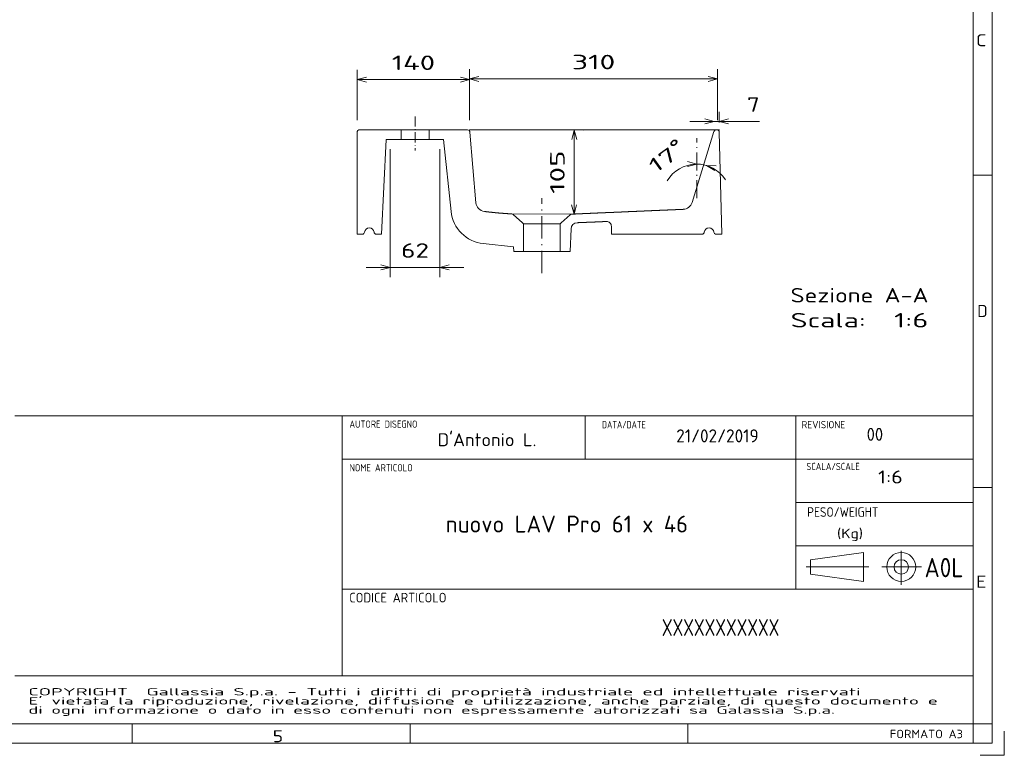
# Model space of a CAD drawing. Extents: x 0 to 420, y 0 to 297.
# Tile 2 of 3: x 216 to 420, y 0 to 153. Entities that reach past the tile are written whole.
import ezdxf
from ezdxf.enums import TextEntityAlignment as Align

# ---------------------------------------------------------------- set-up
doc = ezdxf.new("R2010")
doc.units = 0
doc.linetypes.add('DASHDOT', pattern=[18.5, 12, -3, 0.5, -3])
doc.layers.get('0').update_dxf_attribs({"lineweight": 13})
for name, color, linetype, lineweight in [('1', 7, 'Continuous', 13), ('10', 7, 'Continuous', 13), ('11', 7, 'Continuous', 13), ('2', 7, 'Continuous', 13)]:
    doc.layers.add(name, color=color, linetype=linetype, lineweight=lineweight)
doc.styles.get("Standard").update_dxf_attribs({"font": 'isocp.shx'})
doc.dimstyles.get("Standard").update_dxf_attribs({"dimtxt": 2.5, "dimasz": 2.5, "dimexe": 1.25, "dimexo": 0.625, "dimtad": 1, "dimcen": 2.5, "dimadec": 0, "dimazin": 0, "dimtfac": 1, "dimtmove": 0, "dimatfit": 0, "dimfxl": 0, "dimarcsym": 0})

# ---------------------------------------------------------------- blocks, each defined once
blk = doc.blocks.new('*D')
at = {"color": 7, "lineweight": 5, "ltscale": 0.449036}
blk.add_line((72.86, 237.7), (54.9, 237.7), dxfattribs=at)
at = {"color": 7, "lineweight": 5}
for p, q in [((56.9, 212.45), (56.9, 237.7)), ((191.31, 216.04), (191.31, 237.7)), ((126.45, 216.04), (193.31, 216.04)), ((122.45, 212.45), (54.9, 212.45)), ((73.47, 156.74), (73.47, 177.15)), ((175.44, 156.74), (175.44, 177.15)), ((73.47, 175.15), (175.44, 175.15)), ((66.41, 138.08), (66.41, 160.07)), ((43.84, 155.07), (209.18, 155.07)), ((72.52, 155.07), (51.51, 155.07)), ((53.51, 79.34), (53.51, 155.07)), ((122.45, 155.07), (64.41, 155.07)), ((193.82, 131.7), (193.82, 155.07)), ((207.18, 116.74), (207.18, 155.07)), ((117.59, 147.02), (138.22, 135.18)), ((118.66, 143.08), (64.41, 143.08)), ((308.95, 140.27), (285.61, 140.27)), ((360.45, 140.42), (308.95, 140.42)), ((126.45, 131.7), (195.82, 131.7)), ((310.95, 129.83), (332.69, 129.78)), ((292.44, 125.83), (292.44, 99.29)), ((302.78, 125.83), (302.78, 99.29)), ((121.42, 119.07), (139.33, 105.29)), ((121.49, 116.74), (209.18, 116.74)), ((307.78, 101.29), (287.44, 101.29)), ((72.3, 79.34), (51.51, 79.34))]:
    blk.add_line(p, q, dxfattribs=at)
at = {"color": 7, "lineweight": 5, "ltscale": 0.4314}
blk.add_line((176.05, 237.7), (193.31, 237.7), dxfattribs=at)
at = {"color": 7, "lineweight": 5, "ltscale": 0.485945}
blk.add_line((176.38, 155.07), (195.82, 155.07), dxfattribs=at)
at = {"color": 7, "lineweight": 5, "ltscale": 0.260846}
for p, q in [((285.61, 131.83), (285.61, 142.27)), ((308.95, 131.83), (308.95, 142.27))]:
    blk.add_line(p, q, dxfattribs=at)
at = {"color": 7, "lineweight": 5, "ltscale": 0.264648}
for p, q in [((308.95, 131.83), (308.95, 142.42)), ((360.45, 131.83), (360.45, 142.42))]:
    blk.add_line(p, q, dxfattribs=at)
at = {"color": 7, "lineweight": 5, "ltscale": 0.055905}
blk.add_line((360.79, 131.34), (360.79, 133.58), dxfattribs=at)
at = {"color": 7, "lineweight": 5, "ltscale": 0.361736}
blk.add_line((369.18, 131.58), (354.71, 131.58), dxfattribs=at)
at = {"color": 7, "lineweight": 5, "ltscale": 0.435932}
blk.add_line((330.65, 112.34), (330.69, 129.78), dxfattribs=at)
at = {"color": 7, "lineweight": 5}
for points in [[(57.41, 235.77), (56.9, 237.7), (56.38, 235.77)], [(191.82, 235.77), (191.31, 237.7), (190.79, 235.77)], [(190.79, 217.97), (191.31, 216.04), (191.82, 217.97)], [(56.38, 214.39), (56.9, 212.45), (57.41, 214.39)], [(75.4, 175.67), (73.47, 175.15), (75.4, 174.63)], [(173.51, 174.63), (175.44, 175.15), (173.51, 175.67)], [(65.9, 157), (66.41, 155.07), (66.93, 157)], [(54.03, 153.14), (53.51, 155.07), (52.99, 153.14)], [(194.34, 153.14), (193.82, 155.07), (193.3, 153.14)], [(207.7, 153.14), (207.18, 155.07), (206.67, 153.14)], [(119.99, 145.04), (121.92, 144.53), (120.51, 145.94)], [(66.93, 141.15), (66.41, 143.08), (65.9, 141.15)], [(128.92, 141.11), (126.98, 141.63), (128.4, 140.22)], [(287.55, 140.78), (285.61, 140.27), (287.55, 139.75)], [(307.02, 139.75), (308.95, 140.27), (307.02, 140.78)], [(310.88, 140.94), (308.95, 140.42), (310.88, 139.9)], [(358.52, 139.9), (360.45, 140.42), (358.52, 140.94)], [(193.3, 133.63), (193.82, 131.7), (194.34, 133.63)], [(357.78, 131.06), (359.71, 131.58), (357.78, 132.1)], [(362.73, 132.1), (360.79, 131.58), (362.73, 131.06)], [(331.21, 127.85), (330.69, 129.78), (330.17, 127.85)], [(354.17, 122.22), (356.11, 122.74), (354.17, 123.25)], [(360.18, 122.36), (358.18, 122.43), (359.88, 121.37)], [(123.26, 118.31), (121.42, 119.07), (122.63, 117.49)], [(206.67, 118.67), (207.18, 116.74), (207.7, 118.67)], [(125.64, 115.17), (127.49, 114.4), (126.28, 115.99)], [(330.14, 114.28), (330.65, 112.34), (331.17, 114.27)], [(290.5, 100.77), (292.44, 101.29), (290.5, 101.81)], [(304.71, 101.81), (302.78, 101.29), (304.71, 100.77)], [(52.99, 81.27), (53.51, 79.34), (54.03, 81.27)]]:
    blk.add_lwpolyline(points, dxfattribs=at)
blk.add_arc((356.11, 115.63), 7.11, 32.6907, 149.4216, dxfattribs=at)
for s, rotation, p, p2 in [('151.5', 90, (54.9, 217.37), (54.9, 232.79)), ('130', 90, (189.31, 222.37), (189.31, 231.37)), ('72', 90, (64.41, 146.17), (64.41, 151.98)), ('140', 90, (191.82, 138.88), (191.82, 147.89)), ('140', 360, (292.78, 142.27), (301.78, 142.27)), ('310', 360, (330.19, 142.42), (339.2, 142.42)), ('%%c', 330.1651, (130.71, 141.79), (133.31, 140.3)), ('35', 330.1651, (134.18, 139.8), (139.22, 136.92)), ('230', 90, (205.18, 131.4), (205.18, 140.41)), ('7', 360, (366.57, 133.58), (369.18, 133.58)), ('%%d', 395.6973, (351.91, 124.56), (353.69, 125.85)), ('105', 449.8657, (328.66, 116.56), (328.68, 125.57)), ('17', 395.6973, (347.54, 120.69), (352.26, 124.08)), ('460', 90, (51.51, 112.7), (51.51, 121.71)), ('%%c', 322.4236, (132.78, 112.86), (135.15, 111.03)), ('46', 322.4236, (135.95, 110.42), (140.55, 106.88)), ('62', 360, (294.7, 103.29), (300.51, 103.29))]:
    blk.add_text(s, height=3, rotation=rotation, dxfattribs=at).set_placement(p, p2, align=Align.FIT)
blk.add_text('610', height=3, dxfattribs=at).set_placement((119.95, 177.15), (128.96, 177.15), align=Align.FIT)
blk = doc.blocks.new('BLOCK4')
at = {"layer": '10', "color": 7, "lineweight": 5}
blk.add_text('FORMATO A3', height=1.75, dxfattribs=at).set_placement((396.23, 3.55), (411.41, 3.55), align=Align.FIT)
blk = doc.blocks.new('BLOCK18')
at = {"layer": '10', "color": 7, "lineweight": 5}
blk.add_text('5', height=2.5, dxfattribs=at).set_placement((268.05, 2.71), (270.22, 2.71), align=Align.FIT)
blk = doc.blocks.new('BLOCK19')
at = {"layer": '10', "color": 7, "lineweight": 5}
blk.add_text('E', height=2.5, rotation=0, dxfattribs=at).set_placement((414.13, 34.79), (416.3, 34.79), align=Align.FIT)
blk = doc.blocks.new('BLOCK20')
at = {"layer": '10', "color": 7, "lineweight": 5}
blk.add_text('D', height=2.5, rotation=0, dxfattribs=at).set_placement((414.38, 90.99), (416.54, 90.99), align=Align.FIT)
blk = doc.blocks.new('BLOCK21')
at = {"layer": '10', "color": 7, "lineweight": 5}
blk.add_text('C', height=2.5, rotation=0, dxfattribs=at).set_placement((414.12, 147.19), (416.29, 147.19), align=Align.FIT)
blk = doc.blocks.new('BLOCK24')
at = {"layer": '1', "color": 7, "lineweight": 5, "width": 0.765}
blk.add_text('A0L', height=3.999, dxfattribs=at).set_placement((403.44, 36.97), (411.51, 36.97), align=Align.FIT)
blk = doc.blocks.new('BLOCK25')
at = {"layer": '1', "color": 7, "lineweight": 5, "width": 0.765}
blk.add_text('(Kg)', height=1.999, dxfattribs=at).set_placement((385.26, 45.06), (390.64, 45.06), align=Align.FIT)
blk = doc.blocks.new('BLOCK26')
at = {"layer": '1', "color": 7, "lineweight": 5, "width": 0.765}
blk.add_text('REVISIONE', height=1.499, dxfattribs=at).set_placement((377.89, 67.89), (386.97, 67.89), align=Align.FIT)
blk = doc.blocks.new('BLOCK27')
at = {"layer": '1', "color": 7, "lineweight": 5, "width": 0.765}
blk.add_text('SCALA/SCALE', height=1.499, dxfattribs=at).set_placement((378.89, 59.21), (389.99, 59.21), align=Align.FIT)
blk = doc.blocks.new('BLOCK28')
at = {"layer": '1', "color": 7, "lineweight": 5, "width": 0.765}
blk.add_text('PESO/WEIGHT', height=1.999, dxfattribs=at).set_placement((379.04, 49.5), (393.85, 49.5), align=Align.FIT)
blk = doc.blocks.new('BLOCK29')
at = {"layer": '1', "color": 7, "lineweight": 5, "width": 0.765}
blk.add_text('DATA/DATE', height=1.499, dxfattribs=at).set_placement((336.44, 67.89), (345.53, 67.89), align=Align.FIT)
blk = doc.blocks.new('BLOCK30')
at = {"layer": '1', "color": 7, "lineweight": 5, "width": 0.765}
blk.add_text('CODICE ARTICOLO', height=1.999, dxfattribs=at).set_placement((283.95, 31.73), (304.14, 31.73), align=Align.FIT)
blk = doc.blocks.new('BLOCK31')
at = {"layer": '1', "color": 7, "lineweight": 5, "width": 1.35}
for s, p, p2 in [('COPYRIGHT  Gallassia S.p.a. - Tutti i diritti di proprietà industriale ed intellettuale riservati', (217.31, 12.44), (390.17, 12.44)), ('di ogni informazione o dato in esso contenuti non espressamente autorizzati sa Galassia S.p.a.', (217.31, 8.64), (384.82, 8.64)), ("E' vietata la riproduzione, rivelazione, diffusione e utilizzazione, anche parziale, di questo documento e", (217.31, 10.54), (406.21, 10.54))]:
    blk.add_text(s, height=1.5, dxfattribs=at).set_placement(p, p2, align=Align.FIT)
blk = doc.blocks.new('BLOCK32')
at = {"layer": '1', "color": 7, "lineweight": 5, "width": 0.765}
blk.add_text('AUTORE DISEGNO', height=1.499, dxfattribs=at).set_placement((283.99, 68), (298.12, 68), align=Align.FIT)
blk = doc.blocks.new('BLOCK33')
at = {"layer": '1', "color": 7, "lineweight": 5, "width": 0.765}
blk.add_text('NOME ARTICOLO', height=1.499, dxfattribs=at).set_placement((284, 58.95), (297.12, 58.95), align=Align.FIT)
blk = doc.blocks.new('BLOCK38')
at = {"layer": '2', "color": 7, "lineweight": 5, "width": 0.72}
blk.add_text("D'Antonio L.", height=2.7, dxfattribs=at).set_placement((302.3, 64.16), (322.83, 64.16), align=Align.FIT)
blk = doc.blocks.new('BLOCK39')
at = {"layer": '2', "color": 7, "lineweight": 5, "width": 0.72}
blk.add_text('21/02/2019', height=2.7, dxfattribs=at).set_placement((351.86, 64.96), (368.97, 64.96), align=Align.FIT)
blk = doc.blocks.new('BLOCK40')
at = {"layer": '2', "color": 7, "lineweight": 5, "width": 0.72}
blk.add_text('00', height=2.7, dxfattribs=at).set_placement((391.41, 65.28), (394.83, 65.28), align=Align.FIT)
blk = doc.blocks.new('BLOCK41')
at = {"layer": '2', "color": 7, "lineweight": 5, "width": 0.72}
blk.add_text('1:6', height=2.7, dxfattribs=at).set_placement((393.78, 56.43), (398.91, 56.43), align=Align.FIT)
blk = doc.blocks.new('BLOCK42')
at = {"layer": '2', "color": 7, "lineweight": 5}
blk.add_text('nuovo LAV Pro 61 x 46', height=3.5, dxfattribs=at).set_placement((304.01, 46.25), (354.3, 46.25), align=Align.FIT)
blk = doc.blocks.new('BLOCK43')
at = {"layer": '2', "color": 7, "lineweight": 5, "width": 0.72}
blk.add_text('XXXXXXXXXXX', height=3.5, dxfattribs=at).set_placement((348.88, 24.78), (373.28, 24.78), align=Align.FIT)
blk = doc.blocks.new('BLOCK47')
at = {"color": 7, "lineweight": 5}
for s, p, p2 in [('Scala:', (-246.1, -540), (-246.1, -633.7)), ('Sezione A-A', (-215, -540), (-215, -711.8)), ('  1:6', (-246.1, -633.7), (-246.1, -711.8))]:
    blk.add_text(s, height=18, rotation=270, dxfattribs=at).set_placement(p, p2, align=Align.FIT)
blk = doc.blocks.new('BLOCK48')
at = {"color": 7, "lineweight": 5}
for p, q in [((-130, 0), (-2, 0)), ((0, -2), (0, -54.5)), ((-12, -36.2), (-130, -30)), ((0, -89.5), (0, -137.3)), ((-12, -107.5), (-101.6, -116.9)), ((-90.8, -147.9), (-2.7, -140.2)), ((-145.6, -194.6), (-141.6, -156.9)), ((-117.9, -207), (-151.5, -207)), ((-151.5, -253), (-117.9, -253)), ((-123.3, -266.4), (-151.5, -265.1)), ((-130, -316.7), (-130, -429.5)), ((-90.5, -417.3), (-2.1, -444.4)), ((-130, -454.4), (-2.9, -451.1))]:
    blk.add_line(p, q, dxfattribs=at)
at = {"color": 7, "lineweight": 5, "ltscale": 0.151393}
for p, q in [((-130, 0), (-130, -6.1)), ((-130, -23.9), (-130, -30))]:
    blk.add_line(p, q, dxfattribs=at)
at = {"color": 7, "lineweight": 5, "ltscale": 0.457897}
blk.add_line((-12, -36.2), (-12, -54.5), dxfattribs=at)
at = {"color": 7, "lineweight": 5, "ltscale": 0.3}
for p, q in [((0, -54.5), (-12, -54.5)), ((0, -89.5), (-12, -89.5))]:
    blk.add_line(p, q, dxfattribs=at)
at = {"color": 7, "lineweight": 5, "ltscale": 0.449659}
blk.add_line((-12, -89.5), (-12, -107.5), dxfattribs=at)
at = {"color": 7, "lineweight": 5, "ltscale": 0.148423}
blk.add_line((-145.6, -194.6), (-151.5, -194.9), dxfattribs=at)
at = {"color": 7, "lineweight": 5, "ltscale": 0.30375}
for p, q in [((-151.5, -194.9), (-151.5, -207)), ((-151.5, -265.1), (-151.5, -253))]:
    blk.add_line(p, q, dxfattribs=at)
at = {"color": 7, "lineweight": 5, "ltscale": 0.386727}
blk.add_line((-115.7, -206), (-105.4, -194.4), dxfattribs=at)
at = {"color": 7, "lineweight": 5, "ltscale": 0.376905}
blk.add_line((-115.7, -254), (-105.7, -265.3), dxfattribs=at)
at = {"color": 7, "lineweight": 5, "ltscale": 0.247772}
blk.add_line((-120.1, -316.7), (-130, -316.7), dxfattribs=at)
at = {"color": 7, "lineweight": 5, "ltscale": 0.176393}
blk.add_line((-130, -447.3), (-130, -454.4), dxfattribs=at)
at = {"color": 7, "lineweight": 5, "ltscale": 0.021441}
blk.add_line((0, -447.2), (0, -448.1), dxfattribs=at)
at = {"color": 7, "lineweight": 5}
for centre, radius, start, end in [((-2, -2), 2, 360, 450), ((-127, -6.1), 3, 180, 263.6206), ((-128, -15), 6, 0, 83.6206), ((-127, -23.9), 3, 96.3794, 180), ((-128, -15), 6, 276.3794, 360), ((-96.9, -161.7), 45, 96, 174), ((-3, -137.3), 3, 275, 360), ((-89.7, -159.9), 12, 95, 172.6631), ((-107.7, -192.4), 3, 318.5002, 356.8499), ((-117.9, -204), 3, 270.0001, 318.5), ((-117.9, -256), 3, 41.5, 89.9999), ((-123.7, -274.4), 8, 2.4835, 87.5001), ((-108, -267.3), 3, 2.4521, 41.4997), ((-120.1, -310.7), 6, 270.0002, 2.4806), ((-86.9, -405.9), 12, 182.4768, 252.9999), ((-127, -429.5), 3, 180, 263.6206), ((-128, -438.4), 6, 0, 83.6206), ((-128, -438.4), 6, 276.3794, 360), ((-127, -447.3), 3, 96.3794, 180), ((-3, -448.1), 3, 271.5, 360), ((-3, -447.2), 3, 0, 73)]:
    blk.add_arc(centre, radius, start, end, dxfattribs=at)
for points, knots in [([(-104.7, -192.6), (-104.7, -192.5), (-104.7, -192.4), (-104.7, -192.4), (-104.7, -191.8), (-104.6, -191.3), (-104.6, -190.9), (-104.6, -190.2), (-104.5, -189.5), (-104.5, -189.3), (-104.5, -188.9), (-104.5, -188.4), (-104.4, -188.2), (-104, -181.9), (-103.5, -175.7), (-103, -169.8), (-102.3, -164), (-101.6, -158.4)], [15.540715, 15.540715, 15.540715, 15.540715, 15.540715, 15.540715, 16.220324, 16.220324, 16.220324, 20.201221, 20.201221, 20.201221, 22.19167, 22.19167, 22.19167, 24.182119, 24.182119, 24.182119, 78.972395, 78.972395, 78.972395, 78.972395, 78.972395, 78.972395]), ([(-105, -267.2), (-104.9, -268.3), (-104.9, -269.5), (-104.9, -268.3), (-104.8, -271), (-104.7, -273.6), (-104.6, -275.1), (-104.5, -276.8), (-104.5, -278.6), (-104.4, -279.3), (-104.4, -280.4), (-104.3, -281.5), (-104.3, -282.3), (-104.2, -285.5), (-104, -288.7), (-103.9, -291.2), (-103.7, -295.7), (-103.5, -300.2), (-103.4, -302.2), (-103.3, -304.5), (-103.2, -306.8), (-103.2, -306.9), (-103.2, -307.3), (-103.2, -307.7), (-103.2, -307.9), (-103.2, -308.5), (-103.1, -309.1), (-103.1, -309.4), (-103.1, -311.1), (-103, -312.8), (-102.9, -314.1), (-102.8, -316), (-102.8, -317.9), (-102.7, -318.4), (-102.7, -319.3), (-102.7, -320.2), (-102.6, -320.5), (-102.6, -321.1), (-102.6, -321.7), (-102.6, -322), (-102.5, -323.9), (-102.4, -325.8), (-102.4, -327.4), (-102.1, -332), (-101.9, -336.7), (-101.8, -339.9), (-101.5, -346.2), (-101.3, -352.4), (-101.1, -355.6), (-101, -358.8), (-100.8, -362.1), (-100.8, -362.3), (-100.6, -368), (-100.3, -373.6), (-100.1, -379.1), (-99.9, -384.8), (-99.6, -390.6), (-99.6, -390.8), (-99.6, -391.4), (-99.6, -392), (-99.5, -392.2), (-99.5, -393.7), (-99.4, -395.1), (-99.4, -396.2), (-99.3, -398.1), (-99.2, -399.8), (-99.2, -400.5), (-99.1, -401.9), (-99.1, -403.3), (-99, -404), (-99, -404.9), (-99, -405.8), (-99, -406), (-98.9, -406.2), (-98.9, -406.4)], [0, 0, 0, 0, 0, 0, 10.267663, 10.267663, 10.267663, 22.882652, 22.882652, 22.882652, 25.768137, 25.768137, 25.768137, 32.649043, 32.649043, 32.649043, 53.271401, 53.271401, 53.271401, 71.13036, 71.13036, 71.13036, 72.976209, 72.976209, 72.976209, 74.646587, 74.646587, 74.646587, 77.987343, 77.987343, 77.987343, 89.483755, 89.483755, 89.483755, 94.603158, 94.603158, 94.603158, 97.16286, 97.16286, 97.16286, 99.820192, 99.820192, 99.820192, 113.620733, 113.620733, 113.620733, 139.500878, 139.500878, 139.500878, 165.96278, 165.96278, 165.96278, 167.861574, 167.861574, 167.861574, 215.035742, 215.035742, 215.035742, 217.540904, 217.540904, 217.540904, 220.007302, 220.007302, 220.007302, 230.402766, 230.402766, 230.402766, 238.991857, 238.991857, 238.991857, 248.963373, 248.963373, 248.963373, 251.301727, 251.301727, 251.301727, 251.301727, 251.301727, 251.301727]), ([(-115.7, -274), (-115.7, -274.2), (-115.6, -274.5), (-115.6, -274.9), (-115.4, -279.6), (-115.2, -284.3), (-115, -289), (-114.8, -295.1), (-114.5, -301.2), (-114.4, -302.8), (-114.4, -304.4), (-114.3, -306.1), (-114.3, -306.2), (-114.2, -307.1), (-114.2, -308), (-114.2, -308.8), (-114.1, -309.6), (-114.1, -310.4)], [0, 0, 0, 0, 0, 0, 1.890128, 1.890128, 1.890128, 41.080645, 41.080645, 41.080645, 54.632137, 54.632137, 54.632137, 55.67462, 55.67462, 55.67462, 62.143041, 62.143041, 62.143041, 62.143041, 62.143041, 62.143041])]:
    blk.add_open_spline(points, degree=5, knots=knots, dxfattribs=at)

msp = doc.modelspace()

# ---------------------------------------------------------------- linework, layer by layer
at = {"color": 7, "linetype": 'DASHDOT', "lineweight": 5, "ltscale": 0.176886}
msp.add_line((297.6068, 132.6297), (297.6068, 125.5543), dxfattribs=at)
at = {"color": 7, "lineweight": 5, "ltscale": 0.145833}
for p, q in [((294.6901, 129.8318), (300.5235, 129.8318)), ((294.6901, 127.8318), (300.5235, 127.8318))]:
    msp.add_line(p, q, dxfattribs=at)
at = {"color": 7, "lineweight": 5, "ltscale": 0.011454}
msp.add_line((308.9873, 129.3754), (308.9474, 129.8318), dxfattribs=at)
at = {"color": 7, "lineweight": 5}
for p, q in [((308.9474, 129.8318), (360.8173, 129.8318)), ((6.5, 6.5), (413.5, 6.5)), ((253.7684, 2.5), (216.5, 2.5)), ((386.5, 2.5137), (413.5, 2.5137))]:
    msp.add_line(p, q, dxfattribs=at)
at = {"color": 7, "lineweight": 5, "ltscale": 0.008312}
msp.add_line((359.9365, 129.8318), (359.7071, 129.5912), dxfattribs=at)
at = {"color": 7, "lineweight": 5, "ltscale": 0.258564}
msp.add_line((302.7781, 127.8318), (292.4355, 127.8318), dxfattribs=at)
at = {"color": 7, "linetype": 'DASHDOT', "lineweight": 5, "ltscale": 0.312803}
msp.add_line((356.1055, 115.63), (356.1055, 128.1422), dxfattribs=at)
at = {"color": 7, "linetype": 'DASHDOT', "lineweight": 5, "ltscale": 0.38974}
msp.add_line((323.9474, 100.0544), (323.9474, 115.644), dxfattribs=at)
at = {"color": 7, "lineweight": 5, "ltscale": 0.310273}
msp.add_line((317.7204, 112.3739), (330.1313, 112.3448), dxfattribs=at)
at = {"color": 7, "lineweight": 5, "ltscale": 0.192974}
msp.add_line((320.0879, 110.3345), (327.8069, 110.3345), dxfattribs=at)
at = {"color": 7, "lineweight": 5, "ltscale": 0.191667}
msp.add_line((320.114, 104.5818), (327.7807, 104.5818), dxfattribs=at)
at = {"layer": '1', "color": 7, "lineweight": 5}
for p, q in [((413.5, 83.4984), (413.5, 6.5)), ((413.5, 70.4987), (214.5, 70.4987)), ((282.5029, 70.4987), (282.5029, 16.4999)), ((413.5, 61.4989), (282.5029, 61.4989)), ((376.7167, 61.4989), (376.7167, 34.4995)), ((413.5, 52.4991), (376.7167, 52.4991)), ((413.5, 43.4993), (376.7167, 43.4993)), ((413.5, 34.4995), (282.5029, 34.4995)), ((214.5, 16.4999), (413.5, 16.4999)), ((214.5, 6.5), (413.5, 6.5))]:
    msp.add_line(p, q, dxfattribs=at)
at = {"layer": '1', "color": 7, "lineweight": 5, "ltscale": 0.224995}
for p, q in [((332.9745, 70.4987), (332.9745, 61.4989)), ((376.6833, 70.4987), (376.6833, 61.4989))]:
    msp.add_line(p, q, dxfattribs=at)
at = {"layer": '1', "color": 7, "lineweight": 5, "ltscale": 0.277539}
for p, q in [((379.7546, 40.6038), (390.7544, 42.1038)), ((379.7546, 37.6039), (390.7544, 36.1039))]:
    msp.add_line(p, q, dxfattribs=at)
at = {"layer": '1', "color": 7, "lineweight": 5, "ltscale": 0.149997}
msp.add_line((390.7544, 42.1038), (390.7544, 36.1039), dxfattribs=at)
at = {"layer": '1', "color": 7, "lineweight": 5, "ltscale": 0.176883}
msp.add_line((398.5991, 42.4644), (398.5991, 35.3891), dxfattribs=at)
at = {"layer": '1', "color": 7, "lineweight": 5, "ltscale": 0.325618}
msp.add_line((378.8597, 39.1038), (391.8844, 39.1038), dxfattribs=at)
at = {"layer": '1', "color": 7, "lineweight": 5, "ltscale": 0.074998}
msp.add_line((379.7546, 40.6038), (379.7546, 37.6039), dxfattribs=at)
at = {"layer": '1', "color": 7, "lineweight": 5, "ltscale": 0.205623}
msp.add_line((394.5534, 39.1038), (402.7783, 39.1038), dxfattribs=at)
at = {"layer": '1', "color": 7, "lineweight": 5}
for radius in [2.9999, 1.5]:
    msp.add_circle((398.5991, 39.1038), radius, dxfattribs=at)
at = {"layer": '10', "color": 7, "lineweight": 5}
for p, q in [((417.5, 294.5), (417.5, 2.5)), ((413.5, 290.5), (413.5, 2.5)), ((413.5, 290.5), (413.5, 6.5)), ((417.5, 2.5), (2.5, 2.5))]:
    msp.add_line(p, q, dxfattribs=at)
at = {"layer": '10', "color": 7, "lineweight": 5, "ltscale": 0.1}
for p, q in [((413.5, 120.4), (417.5, 120.4)), ((413.5, 55.6143), (417.5, 55.6143)), ((413.5, 55.6143), (417.5, 55.6143)), ((238.8571, 2.5), (238.8571, 6.5)), ((296.5714, 2.5), (296.5714, 6.5)), ((354.2857, 2.5), (354.2857, 6.5)), ((413.5, 2.5), (413.5, 6.5)), ((413.5, 6.5), (417.5, 6.5)), ((413.5, 2.5), (417.5, 2.5))]:
    msp.add_line(p, q, dxfattribs=at)
at = {"layer": '10', "color": 7, "lineweight": 5, "ltscale": 0.125}
for p, q in [((420, 0), (420, 5)), ((415, 0), (420, 0))]:
    msp.add_line(p, q, dxfattribs=at)
at = {"layer": '11', "color": 7, "lineweight": 5}
msp.add_line((413.5, 2.5), (382.5, 2.5), dxfattribs=at)

# ---------------------------------------------------------------- block references
at = {"lineweight": 0, "xscale": 0.1666666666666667, "yscale": 0.1666666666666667, "zscale": 0.1666666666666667, "rotation": 90.0000000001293}
for name in ['BLOCK48', 'BLOCK47']:
    msp.add_blockref(name, (285.614, 129.8318), dxfattribs=at)
at = {"layer": '1', "lineweight": 0}
for name in ['BLOCK32', 'BLOCK29', 'BLOCK26', 'BLOCK33', 'BLOCK27', 'BLOCK28', 'BLOCK25', 'BLOCK24', 'BLOCK30', 'BLOCK31']:
    msp.add_blockref(name, (0, 0), dxfattribs=at)
at = {"layer": '10', "lineweight": 0}
for name in ['BLOCK21', 'BLOCK20', 'BLOCK19', 'BLOCK18', 'BLOCK4']:
    msp.add_blockref(name, (0, 0), dxfattribs=at)
at = {"layer": '2', "lineweight": 0}
for name in ['BLOCK39', 'BLOCK40', 'BLOCK38', 'BLOCK41', 'BLOCK42', 'BLOCK43']:
    msp.add_blockref(name, (0, 0), dxfattribs=at)

# ---------------------------------------------------------------- dimensions: what is measured, and where the dimension line sits
at = {"color": 0, "lineweight": 0}
for base, p1, p2, angle, middle, dimtype in [((207.1837, 116.7371), (41.8407, 155.0704), (119.487, 116.7371), 269.998569, (207.1837, 135.9038), 160), ((66.4145, 155.0704), (120.662, 143.0777), (124.4536, 155.0704), 89.999523, (66.4145, 149.074), 160), ((193.821, 131.6972), (174.3832, 155.0704), (124.4536, 131.6972), 269.998569, (193.821, 143.3838), 160), ((191.306, 237.7043), (124.4536, 216.0376), (174.05, 237.7043), 89.999523, (191.306, 226.871), 160), ((56.8958, 212.4543), (74.8573, 237.7043), (124.4536, 212.4543), 269.998569, (56.8958, 225.0793), 160), ((285.614, 140.2656), (308.9474, 129.8318), (285.614, 129.8318), 180, (297.2807, 140.2656), 161), ((302.7781, 101.2874), (292.4355, 127.8318), (302.7781, 127.8318), 0, (297.6068, 101.2874), 161), ((330.6528, 112.3436), (308.9474, 129.8318), (330.1313, 112.3448), 269.864229, (330.6733, 121.0622), 160), ((360.7934, 131.5811), (359.7071, 129.5912), (360.7934, 129.3449), 359.998092, (367.8754, 131.5811), 160)]:
    dim = msp.add_linear_dim(base=base, p1=p1, p2=p2, angle=angle, dimstyle='Standard', override={"dimlfac": 6}, dxfattribs=at)
    dim.commit()
    dim.dimension.update_dxf_attribs({"geometry": '*D', "text_midpoint": middle, "dimtype": dimtype})
for base, p1, p2, angle, text, middle, dimtype in [((73.4696, 175.1483), (175.4377, 154.7371), (73.4696, 154.7371), 180, '610', (124.4536, 175.1483), 161), ((53.5126, 155.0704), (74.3027, 79.3364), (74.5241, 155.0704), 89.999523, '460', (53.5126, 117.2034), 160), ((360.4474, 140.4177), (308.9474, 129.8318), (360.4474, 129.8318), 0, '310', (334.6974, 140.4177), 161)]:
    dim = msp.add_linear_dim(base=base, p1=p1, p2=p2, angle=angle, text=text, dimstyle='Standard', override={"dimlfac": 6}, dxfattribs=at)
    dim.commit()
    dim.dimension.update_dxf_attribs({"geometry": '*D', "text_midpoint": middle, "dimtype": dimtype})
for p1, p2, middle in [((121.4156, 119.0747), (127.4917, 114.3995), (135.4428, 108.2815)), ((121.9235, 144.5287), (126.9837, 141.6266), (133.9692, 137.6203))]:
    dim = msp.add_diameter_dim_2p(p1=p1, p2=p2, dimstyle='Standard', override={"dimlfac": 6}, dxfattribs=at)
    dim.commit()
    dim.dimension.update_dxf_attribs({"geometry": '*D', "text_midpoint": middle, "dimtype": 163})
dim = msp.add_angular_dim_2l(base=(357.5021, 122.5985), line1=((355.586, 113.9309), (356.1056, 115.6304)), line2=((356.1055, 115.63), (356.1055, 128.1422)), dimstyle='Standard', dxfattribs=at)
dim.commit()
dim.dimension.update_dxf_attribs({"geometry": '*D', "text_midpoint": (351.9585, 121.4017), "dimtype": 162})

doc.saveas('drawing.dxf')
